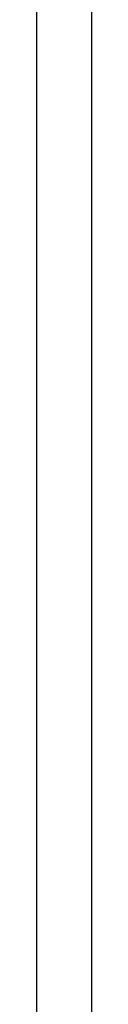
# Model space of a CAD drawing. Extents: x 47048 to 48733, y 3413 to 4601.
# Tile 16 of 22: x 48716 to 48730, y 4125 to 4376. Entities that reach past the tile are written whole.
import ezdxf

# ---------------------------------------------------------------- set-up
doc = ezdxf.new("R2010")
doc.units = 0
doc.header["$LTSCALE"] = 25.4
doc.layers.get('0').update_dxf_attribs({"linetype": 'CONTINUOUS'})
doc.layers.add('ATA-SIGN', color=3, linetype='CONTINUOUS', lineweight=25)

# ---------------------------------------------------------------- blocks, each defined once
blk = doc.blocks.new('ata-Border-A1-002')
at = {"color": 253, "ltscale": 0.5}
blk.add_line((841, 594), (841, 0), dxfattribs=at)
blk.add_line((834, 585), (834, 9))

msp = doc.modelspace()

# ---------------------------------------------------------------- linework, layer by layer
at = {"layer": 'ATA-SIGN'}
msp.add_line((48729.9785069, 4600.5208088), (48729.9785069, 3432.6864198), dxfattribs=at)

# ---------------------------------------------------------------- block references
at = {"xscale": 2, "yscale": 2, "zscale": 2}
msp.add_blockref('ata-Border-A1-002', (47047.9785069, 3412.5208088), dxfattribs=at)
msp.add_blockref('ata-Border-A1-002', (47047.9785069, 3412.5208088), dxfattribs=at)

doc.saveas('drawing.dxf')
